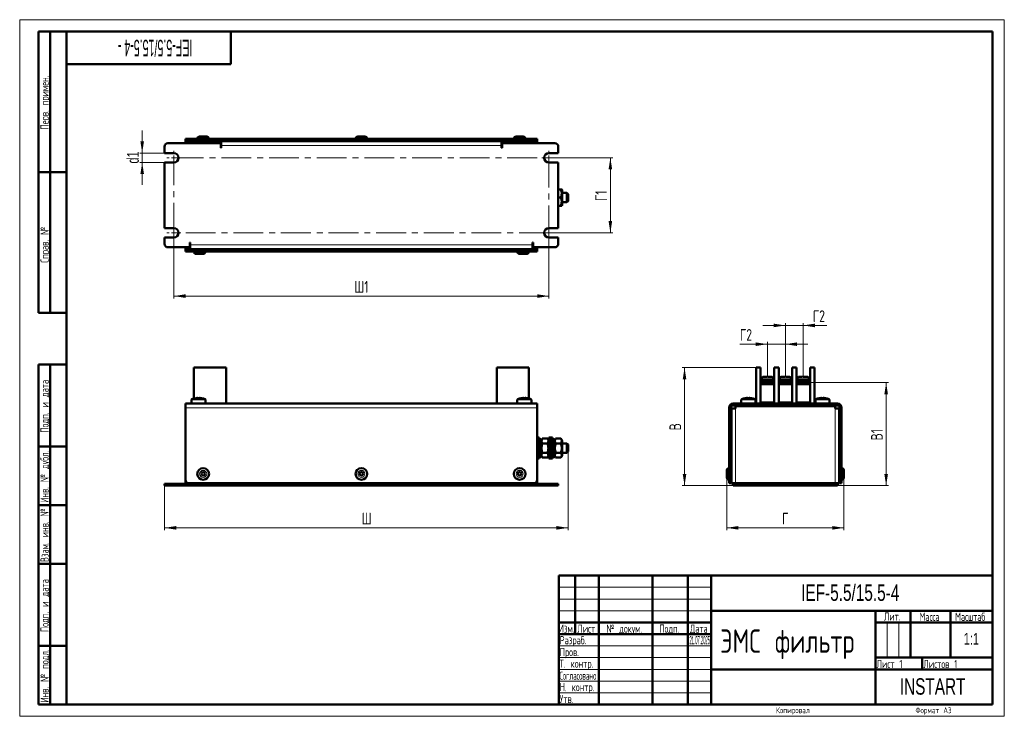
# Model space of a CAD drawing. Header units: millimetres. Extents: x 0 to 420, y 0 to 297.
import ezdxf

# ---------------------------------------------------------------- set-up
doc = ezdxf.new("R2010")
doc.units = ezdxf.units.MM
doc.header["$PDSIZE"] = -1
doc.linetypes.add('CENTERX2', pattern=[20.32, 12.7, -2.54, 2.54, -2.54])
doc.styles.add('SLDTEXTSTYLE0', font='TXT', dxfattribs={"width": 0.7, "bigfont": 'bigfont'})
doc.styles.add('SLDTEXTSTYLE1', font='TXT', dxfattribs={"width": 0.485203})
doc.styles.add('SLDTEXTSTYLE2', font='TXT', dxfattribs={"width": 0.7})
doc.styles.add('SLDTEXTSTYLE3', font='TXT', dxfattribs={"width": 0.579176, "bigfont": 'bigfont'})
doc.styles.add('SLDTEXTSTYLE4', font='TXT', dxfattribs={"width": 0.646923, "bigfont": 'bigfont'})
doc.styles.add('SLDTEXTSTYLE5', font='TXT', dxfattribs={"width": 0.570891, "bigfont": 'bigfont'})
doc.styles.add('SLDTEXTSTYLE6', font='TXT', dxfattribs={"width": 0.585996, "bigfont": 'bigfont'})
doc.styles.add('SLDTEXTSTYLE7', font='TXT', dxfattribs={"width": 0.298483})
doc.styles.add('SLDTEXTSTYLE8', font='TXT', dxfattribs={"width": 0.485474, "bigfont": 'bigfont'})
doc.dimstyles.new('SLDDIMSTYLE0', dxfattribs={"dimtxt": 5, "dimasz": 5, "dimexe": 0, "dimexo": 0.0625, "dimgap": 1.25, "dimtad": 2, "dimdec": 1, "dimrnd": 1e-09, "dimzin": 12, "dimdsep": 46, "dimtxsty": 'SLDTEXTSTYLE2', "dimsah": 1, "dimcen": 0.09, "dimadec": 0, "dimazin": 3, "dimtfac": 1, "dimtdec": 3, "dimtofl": 0, "dimtmove": 0, "dimatfit": 3, "dimfxl": 0, "dimfrac": 2, "dimtolj": 1, "dimtzin": 12, "dimarcsym": 0})
doc.dimstyles.new('SLDDIMSTYLE1', dxfattribs={"dimtxt": 5, "dimasz": 5, "dimexe": 0, "dimexo": 0.0625, "dimgap": 1.25, "dimtad": 2, "dimdec": 1, "dimrnd": 1e-09, "dimzin": 12, "dimdsep": 46, "dimtxsty": 'SLDTEXTSTYLE2', "dimsah": 1, "dimcen": 0.09, "dimadec": 0, "dimazin": 3, "dimtfac": 1, "dimtdec": 3, "dimtmove": 0, "dimatfit": 0, "dimfxl": 0, "dimfrac": 2, "dimtolj": 1, "dimtzin": 12, "dimarcsym": 0})

# ---------------------------------------------------------------- blocks, each defined once
blk = doc.blocks.new('_D')
at = {"color": 7, "linetype": 'Continuous', "lineweight": 0}
for p, q in [((233.96, 112.84), (233.96, 79.35)), ((61.76, 98.34), (61.76, 79.35)), ((61.76, 80.35), (233.96, 80.35))]:
    blk.add_line(p, q, dxfattribs=at)
at = {"color": 7, "linetype": 'Continuous', "lineweight": 18}
for points in [[(61.76, 80.35), (66.76, 79.58), (66.76, 81.12)], [(233.96, 80.35), (228.96, 81.12), (228.96, 79.58)]]:
    blk.add_solid(points, dxfattribs=at)
at = {"color": 7, "linetype": 'Continuous', "lineweight": 18, "insert": (145.9, 86.8), "char_height": 5, "attachment_point": 1, "style": 'SLDTEXTSTYLE0'}
blk.add_mtext('Ш', dxfattribs=at)
blk = doc.blocks.new('_D_1')
at = {"color": 7, "linetype": 'Continuous', "lineweight": 0}
for p, q in [((225.77, 238.16), (252.96, 238.16)), ((251.96, 238.16), (251.96, 206.16)), ((225.77, 206.16), (252.96, 206.16))]:
    blk.add_line(p, q, dxfattribs=at)
at = {"color": 7, "linetype": 'Continuous', "lineweight": 18}
for points in [[(251.96, 238.16), (251.19, 233.16), (252.73, 233.16)], [(251.96, 206.16), (252.73, 211.16), (251.19, 211.16)]]:
    blk.add_solid(points, dxfattribs=at)
at = {"color": 7, "linetype": 'Continuous', "lineweight": 18, "insert": (245.51, 219.67), "char_height": 5, "attachment_point": 1, "rotation": 90, "style": 'SLDTEXTSTYLE0'}
blk.add_mtext('Г1', dxfattribs=at)
blk = doc.blocks.new('_D_2')
at = {"color": 7, "linetype": 'Continuous', "lineweight": 0}
for p, q in [((65.76, 206.15), (65.76, 178.16)), ((225.76, 206.15), (225.76, 178.16)), ((225.76, 179.16), (65.76, 179.16))]:
    blk.add_line(p, q, dxfattribs=at)
at = {"color": 7, "linetype": 'Continuous', "lineweight": 18}
for points in [[(65.76, 179.16), (70.76, 178.39), (70.76, 179.93)], [(225.76, 179.16), (220.76, 179.93), (220.76, 178.39)]]:
    blk.add_solid(points, dxfattribs=at)
at = {"color": 7, "linetype": 'Continuous', "lineweight": 18, "insert": (142.74, 185.6), "char_height": 5, "attachment_point": 1, "style": 'SLDTEXTSTYLE0'}
blk.add_mtext('Ш1', dxfattribs=at)
blk = doc.blocks.new('_D_3')
at = {"color": 7, "linetype": 'Continuous', "lineweight": 0}
for p, q in [((52.25, 240.16), (52.25, 249.77)), ((61.75, 240.16), (51.25, 240.16)), ((52.25, 236.16), (52.25, 240.16)), ((61.75, 236.16), (51.25, 236.16)), ((52.25, 236.16), (52.25, 226.54))]:
    blk.add_line(p, q, dxfattribs=at)
at = {"color": 7, "linetype": 'Continuous', "lineweight": 18}
for points in [[(52.25, 240.16), (53.02, 245.16), (51.48, 245.16)], [(52.25, 236.16), (51.48, 231.16), (53.02, 231.16)]]:
    blk.add_solid(points, dxfattribs=at)
at = {"color": 7, "linetype": 'Continuous', "lineweight": 18, "insert": (45.8, 235.67), "char_height": 5, "attachment_point": 1, "rotation": 90, "style": 'SLDTEXTSTYLE2'}
blk.add_mtext('d1', dxfattribs=at)
blk = doc.blocks.new('SW_CENTERMARKSYMBOL_0')
at = {"color": 0, "linetype": 'Continuous', "lineweight": 18}
for p, q in [((-2, 0), (-3, 0)), ((0, 0), (-1, 0)), ((0, 2), (0, 3)), ((0, 0), (0, 1)), ((0, 0), (0, -1)), ((0, 0), (1, 0)), ((2, 0), (3, 0)), ((0, -2), (0, -3))]:
    blk.add_line(p, q, dxfattribs=at)
blk = doc.blocks.new('SW_CENTERMARKSYMBOL_1')
at = {"color": 0, "linetype": 'Continuous', "lineweight": 18}
for p, q in [((-2, 0), (-3, 0)), ((0, 0), (-1, 0)), ((0, 2), (0, 3)), ((0, 0), (0, 1)), ((0, 0), (0, -1)), ((0, 0), (1, 0)), ((2, 0), (3, 0)), ((0, -2), (0, -3))]:
    blk.add_line(p, q, dxfattribs=at)
blk = doc.blocks.new('SW_CENTERMARKSYMBOL_2')
at = {"color": 0, "linetype": 'Continuous', "lineweight": 18}
for p, q in [((-2, 0), (-3, 0)), ((0, 0), (-1, 0)), ((0, 2), (0, 3)), ((0, 0), (0, 1)), ((0, 0), (0, -1)), ((0, 0), (1, 0)), ((2, 0), (3, 0)), ((0, -2), (0, -3))]:
    blk.add_line(p, q, dxfattribs=at)
blk = doc.blocks.new('SW_CENTERMARKSYMBOL_3')
at = {"color": 0, "linetype": 'Continuous', "lineweight": 18}
for p, q in [((-2, 0), (-3, 0)), ((0, 0), (-1, 0)), ((0, 2), (0, 3)), ((0, 0), (0, 1)), ((0, 0), (0, -1)), ((0, 0), (1, 0)), ((2, 0), (3, 0)), ((0, -2), (0, -3))]:
    blk.add_line(p, q, dxfattribs=at)
blk = doc.blocks.new('_D_4')
at = {"color": 7, "linetype": 'Continuous', "lineweight": 0}
for p, q in [((326.6, 166.65), (316.98, 166.65)), ((326.6, 144.76), (326.6, 167.65)), ((334.22, 166.65), (326.6, 166.65)), ((334.22, 144.76), (334.22, 167.65)), ((334.22, 166.65), (344.35, 166.65))]:
    blk.add_line(p, q, dxfattribs=at)
at = {"color": 7, "linetype": 'Continuous', "lineweight": 18}
for points in [[(326.6, 166.65), (321.6, 167.42), (321.6, 165.88)], [(334.22, 166.65), (339.22, 165.88), (339.22, 167.42)]]:
    blk.add_solid(points, dxfattribs=at)
at = {"color": 7, "linetype": 'Continuous', "lineweight": 18, "insert": (338.31, 173.1), "char_height": 5, "attachment_point": 1, "style": 'SLDTEXTSTYLE0'}
blk.add_mtext('Г2', dxfattribs=at)
blk = doc.blocks.new('_D_5')
at = {"color": 7, "linetype": 'Continuous', "lineweight": 0}
for p, q in [((318.97, 144.76), (318.97, 159.65)), ((326.6, 144.76), (326.6, 159.65)), ((318.97, 158.65), (307.2, 158.65)), ((318.97, 158.65), (326.6, 158.65)), ((326.6, 158.65), (336.21, 158.65))]:
    blk.add_line(p, q, dxfattribs=at)
at = {"color": 7, "linetype": 'Continuous', "lineweight": 18}
for points in [[(318.97, 158.65), (313.97, 159.42), (313.97, 157.88)], [(326.6, 158.65), (331.6, 157.88), (331.6, 159.42)]]:
    blk.add_solid(points, dxfattribs=at)
at = {"color": 7, "linetype": 'Continuous', "lineweight": 18, "insert": (307.2, 165.1), "char_height": 5, "attachment_point": 1, "style": 'SLDTEXTSTYLE0'}
blk.add_mtext('Г2', dxfattribs=at)
blk = doc.blocks.new('_D_6')
at = {"color": 7, "linetype": 'Continuous', "lineweight": 0}
for p, q in [((301.6, 101.84), (301.6, 79.35)), ((351.6, 101.84), (351.6, 79.35)), ((301.6, 80.35), (351.6, 80.35))]:
    blk.add_line(p, q, dxfattribs=at)
at = {"color": 7, "linetype": 'Continuous', "lineweight": 18}
for points in [[(301.6, 80.35), (306.6, 79.58), (306.6, 81.12)], [(351.6, 80.35), (346.6, 81.12), (346.6, 79.58)]]:
    blk.add_solid(points, dxfattribs=at)
at = {"color": 7, "linetype": 'Continuous', "lineweight": 18, "insert": (325.18, 86.8), "char_height": 5, "attachment_point": 1, "style": 'SLDTEXTSTYLE0'}
blk.add_mtext('Г', dxfattribs=at)
blk = doc.blocks.new('_D_7')
at = {"color": 7, "linetype": 'Continuous', "lineweight": 0}
for p, q in [((314.19, 148.65), (282.6, 148.65)), ((283.6, 98.35), (283.6, 148.65)), ((304.39, 98.35), (282.6, 98.35))]:
    blk.add_line(p, q, dxfattribs=at)
at = {"color": 7, "linetype": 'Continuous', "lineweight": 18}
for points in [[(283.6, 148.65), (282.83, 143.65), (284.37, 143.65)], [(283.6, 98.35), (284.37, 103.35), (282.83, 103.35)]]:
    blk.add_solid(points, dxfattribs=at)
at = {"color": 7, "linetype": 'Continuous', "lineweight": 18, "insert": (277.15, 121.9), "char_height": 5, "attachment_point": 1, "rotation": 90, "style": 'SLDTEXTSTYLE0'}
blk.add_mtext('В', dxfattribs=at)
blk = doc.blocks.new('_D_8')
at = {"color": 7, "linetype": 'Continuous', "lineweight": 0}
for p, q in [((337.16, 142.25), (370.6, 142.25)), ((369.6, 98.35), (369.6, 142.25)), ((348.81, 98.35), (370.6, 98.35))]:
    blk.add_line(p, q, dxfattribs=at)
at = {"color": 7, "linetype": 'Continuous', "lineweight": 18}
for points in [[(369.6, 142.25), (368.83, 137.25), (370.37, 137.25)], [(369.6, 98.35), (370.37, 103.35), (368.83, 103.35)]]:
    blk.add_solid(points, dxfattribs=at)
at = {"color": 7, "linetype": 'Continuous', "lineweight": 18, "insert": (363.15, 117.63), "char_height": 5, "attachment_point": 1, "rotation": 90, "style": 'SLDTEXTSTYLE0'}
blk.add_mtext('В1', dxfattribs=at)

msp = doc.modelspace()

# ---------------------------------------------------------------- linework, layer by layer
at = {"color": 7, "linetype": 'Continuous', "lineweight": 18}
for p, q in [((0, 297), (420, 297)), ((0, 297), (0, 0)), ((420, 297), (420, 0)), ((230, 55), (295, 55)), ((230, 50), (295, 50)), ((230, 45), (295, 45)), ((370, 40), (370, 25)), ((375, 40), (375, 25)), ((230, 30), (295, 30)), ((230, 25), (295, 25)), ((230, 20), (295, 20)), ((230, 15), (295, 15)), ((230, 10), (295, 10)), ((0, 0), (420, 0))]:
    msp.add_line(p, q, dxfattribs=at)
at = {"color": 7, "linetype": 'Continuous', "lineweight": 50}
for p, q in [((8, 172), (8, 292)), ((20, 292), (8, 292)), ((8, 172), (8, 292)), ((13, 172), (13, 292)), ((13, 172), (13, 292)), ((20, 292), (20, 5)), ((415, 292), (20, 292)), ((20, 292), (20, 5)), ((90, 278), (90, 292)), ((415, 5), (415, 292)), ((20, 278), (90, 278)), ((63.26, 244.36), (85.76, 244.36)), ((70.76, 246.16), (70.76, 245.36)), ((72.26, 246.16), (70.76, 246.16)), ((70.76, 245.36), (72.26, 245.36)), ((70.76, 244.36), (70.76, 245.36)), ((219.26, 246.16), (72.26, 246.16)), ((72.26, 245.36), (219.26, 245.36)), ((85.76, 245.15), (72.56, 245.15)), ((76.76, 247.16), (79.76, 247.16)), ((77.06, 245.36), (77.06, 245.15)), ((79.46, 245.15), (79.46, 245.36)), ((85.76, 244.36), (85.76, 245.15)), ((85.76, 244.36), (85.76, 242.36)), ((205.56, 245.16), (85.96, 245.16)), ((85.96, 245.16), (85.96, 243.36)), ((144.26, 247.16), (147.26, 247.16)), ((144.56, 245.36), (144.56, 245.16)), ((146.96, 245.16), (146.96, 245.36)), ((205.56, 243.36), (205.56, 245.16)), ((205.76, 244.36), (205.76, 245.15)), ((218.96, 245.15), (205.76, 245.15)), ((205.76, 242.36), (205.76, 244.36)), ((205.76, 244.36), (228.26, 244.36)), ((211.76, 247.16), (214.76, 247.16)), ((212.06, 245.36), (212.06, 245.15)), ((214.46, 245.15), (214.46, 245.36)), ((220.76, 246.16), (219.26, 246.16)), ((219.26, 245.36), (220.76, 245.36)), ((220.76, 246.16), (220.76, 245.36)), ((220.76, 245.36), (220.76, 244.36)), ((61.76, 240.16), (61.76, 242.86)), ((65.76, 240.16), (61.76, 240.16)), ((85.76, 242.36), (85.96, 242.36)), ((85.96, 242.36), (85.96, 243.36)), ((205.56, 243.36), (205.56, 242.36)), ((205.56, 242.36), (205.76, 242.36)), ((229.76, 240.16), (225.76, 240.16)), ((229.76, 242.86), (229.76, 240.16)), ((61.76, 208.16), (61.76, 236.16)), ((61.76, 236.16), (65.76, 236.16)), ((225.76, 236.16), (229.76, 236.16)), ((229.76, 236.16), (229.76, 208.16)), ((8, 232), (20, 232)), ((230.9, 224.65), (229.76, 224.65)), ((231.36, 224.4), (231.21, 224.65)), ((231.36, 217.9), (231.36, 224.4)), ((233.46, 223.15), (231.36, 223.15)), ((233.96, 222.65), (233.46, 223.15)), ((233.46, 219.15), (233.46, 223.15)), ((233.96, 222.65), (233.96, 219.65)), ((230.9, 221.15), (229.76, 221.15)), ((231.36, 219.15), (233.46, 219.15)), ((233.46, 219.15), (233.96, 219.65)), ((230.9, 217.65), (229.76, 217.65)), ((231.21, 217.65), (231.36, 217.9)), ((65.76, 208.16), (61.76, 208.16)), ((229.76, 208.16), (225.76, 208.16)), ((61.76, 201.46), (61.76, 204.16)), ((61.76, 204.16), (65.76, 204.16)), ((72.76, 201.96), (72.56, 201.96)), ((72.56, 201.96), (72.56, 199.96)), ((72.76, 200.96), (72.76, 201.96)), ((218.96, 201.96), (218.76, 201.96)), ((218.76, 201.96), (218.76, 200.96)), ((218.96, 199.96), (218.96, 201.96)), ((225.76, 204.16), (229.76, 204.16)), ((229.76, 204.16), (229.76, 201.46)), ((72.56, 199.96), (63.26, 199.96)), ((70.76, 198.96), (70.76, 199.96)), ((70.76, 198.96), (70.76, 198.16)), ((72.26, 198.96), (70.76, 198.96)), ((70.76, 198.16), (72.26, 198.16)), ((77.42, 198.96), (72.26, 198.96)), ((72.26, 198.16), (77.42, 198.16)), ((72.56, 199.16), (72.56, 199.96)), ((72.76, 199.96), (72.56, 199.96)), ((72.56, 199.16), (72.76, 199.16)), ((72.76, 200.96), (72.76, 199.16)), ((72.76, 199.16), (218.76, 199.16)), ((75.56, 199.16), (75.56, 198.96)), ((82.04, 198.96), (77.42, 198.96)), ((77.42, 198.16), (82.04, 198.16)), ((77.96, 198.96), (77.96, 199.16)), ((89.47, 198.96), (82.04, 198.96)), ((89.47, 198.16), (82.04, 198.16)), ((94.09, 198.96), (89.47, 198.96)), ((94.09, 198.16), (89.47, 198.16)), ((197.42, 198.96), (94.09, 198.96)), ((197.42, 198.16), (94.09, 198.16)), ((202.04, 198.96), (197.42, 198.96)), ((202.04, 198.16), (197.42, 198.16)), ((209.47, 198.96), (202.04, 198.96)), ((209.47, 198.16), (202.04, 198.16)), ((214.09, 198.96), (209.47, 198.96)), ((209.47, 198.16), (214.09, 198.16)), ((213.56, 199.16), (213.56, 198.96)), ((219.26, 198.96), (214.09, 198.96)), ((214.09, 198.16), (219.26, 198.16)), ((215.96, 198.96), (215.96, 199.16)), ((218.76, 199.16), (218.76, 200.96)), ((218.96, 199.96), (218.76, 199.96)), ((218.76, 199.16), (218.96, 199.16)), ((228.26, 199.96), (218.96, 199.96)), ((218.96, 199.96), (218.96, 199.16)), ((220.76, 198.96), (219.26, 198.96)), ((219.26, 198.16), (220.76, 198.16)), ((220.76, 199.96), (220.76, 198.96)), ((220.76, 198.16), (220.76, 198.96)), ((76.99, 197.16), (75.26, 197.16)), ((78.26, 197.16), (76.99, 197.16)), ((214.76, 197.16), (213.26, 197.16)), ((216.26, 197.16), (214.76, 197.16)), ((8, 172), (20, 172)), ((8, 5), (8, 150)), ((8, 150), (20, 150)), ((13, 5), (13, 150)), ((74.31, 148.65), (74.31, 135.5)), ((88.01, 148.65), (74.31, 148.65)), ((88.01, 133.35), (88.01, 148.65)), ((203.51, 133.35), (203.51, 148.65)), ((203.51, 148.65), (217.21, 148.65)), ((217.21, 148.65), (217.21, 135.5)), ((314.2, 148.65), (314.2, 133.35)), ((316.05, 148.65), (314.2, 148.65)), ((316.05, 148.65), (316.05, 133.35)), ((323.75, 148.65), (321.9, 148.65)), ((321.9, 148.65), (321.9, 133.35)), ((323.75, 148.65), (323.75, 133.35)), ((329.45, 148.65), (329.45, 133.35)), ((331.3, 148.65), (329.45, 148.65)), ((331.3, 148.65), (331.3, 133.35)), ((339, 148.65), (337.15, 148.65)), ((337.15, 148.65), (337.15, 133.35)), ((339, 148.65), (339, 133.35)), ((321.87, 143.25), (316.07, 143.25)), ((316.07, 142.25), (316.07, 143.25)), ((316.47, 143.85), (316.47, 143.25)), ((321.47, 143.25), (321.47, 143.85)), ((321.87, 143.25), (321.87, 142.25)), ((323.75, 143.25), (329.45, 143.25)), ((324.1, 143.85), (324.1, 143.25)), ((329.1, 143.25), (329.1, 143.85)), ((331.32, 142.25), (331.32, 143.25)), ((337.12, 143.25), (331.32, 143.25)), ((331.72, 143.85), (331.72, 143.25)), ((336.72, 143.25), (336.72, 143.85)), ((337.12, 143.25), (337.12, 142.25)), ((316.05, 142.25), (321.9, 142.25)), ((321.9, 141.55), (316.05, 141.55)), ((329.45, 142.25), (323.75, 142.25)), ((329.45, 141.55), (323.75, 141.55)), ((331.3, 142.25), (337.15, 142.25)), ((337.15, 141.55), (331.3, 141.55)), ((73.26, 134.95), (73.26, 133.35)), ((74.92, 135.62), (74.92, 135.63)), ((75.69, 135.72), (75.89, 135.72)), ((75.89, 135.72), (75.89, 135.62)), ((76.63, 135.62), (76.63, 135.72)), ((76.63, 135.72), (76.82, 135.72)), ((77.6, 135.63), (77.59, 135.62)), ((79.26, 133.35), (79.26, 134.95)), ((212.26, 134.95), (212.26, 133.35)), ((213.92, 135.62), (213.92, 135.63)), ((214.69, 135.72), (214.89, 135.72)), ((214.89, 135.72), (214.89, 135.62)), ((215.63, 135.62), (215.63, 135.72)), ((215.63, 135.72), (215.82, 135.72)), ((216.6, 135.63), (216.59, 135.62)), ((218.26, 133.35), (218.26, 134.95)), ((307.8, 134.95), (307.8, 133.35)), ((309.46, 135.62), (309.46, 135.63)), ((310.23, 135.72), (310.43, 135.72)), ((310.43, 135.72), (310.43, 135.62)), ((311.17, 135.62), (311.17, 135.72)), ((311.17, 135.72), (311.36, 135.72)), ((312.14, 135.63), (312.13, 135.62)), ((313.8, 133.35), (313.8, 134.95)), ((339.4, 134.95), (339.4, 133.35)), ((341.06, 135.62), (341.06, 135.63)), ((341.83, 135.72), (342.03, 135.72)), ((342.03, 135.72), (342.03, 135.62)), ((342.77, 135.62), (342.77, 135.72)), ((342.77, 135.72), (342.96, 135.72)), ((343.74, 135.63), (343.73, 135.62)), ((345.4, 133.35), (345.4, 134.95)), ((70.76, 133.35), (70.76, 131.55)), ((70.76, 133.35), (220.76, 133.35)), ((70.76, 100.85), (70.76, 131.55)), ((220.76, 131.55), (220.76, 133.35)), ((220.76, 131.55), (220.76, 100.85)), ((302.6, 131.55), (302.6, 100.85)), ((303.4, 100.85), (303.4, 131.55)), ((303.6, 131.25), (303.6, 101.15)), ((305.4, 131.25), (303.6, 131.25)), ((348.8, 133.35), (304.4, 133.35)), ((304.4, 132.55), (348.8, 132.55)), ((305.4, 131.25), (305.4, 132.25)), ((305.4, 132.25), (347.79, 132.25)), ((309.3, 132.55), (309.3, 132.25)), ((312.3, 132.25), (312.3, 132.55)), ((316.05, 133.85), (321.9, 133.85)), ((317.6, 133.85), (317.6, 133.35)), ((317.6, 132.55), (317.6, 132.25)), ((320.6, 133.35), (320.6, 133.85)), ((320.6, 132.25), (320.6, 132.55)), ((323.75, 133.85), (329.45, 133.85)), ((325.1, 133.85), (325.1, 133.35)), ((325.1, 132.55), (325.1, 132.25)), ((328.1, 133.35), (328.1, 133.85)), ((328.1, 132.25), (328.1, 132.55)), ((331.3, 133.85), (337.15, 133.85)), ((332.6, 133.85), (332.6, 133.35)), ((332.6, 132.55), (332.6, 132.25)), ((335.6, 133.35), (335.6, 133.85)), ((335.6, 132.25), (335.6, 132.55)), ((340.9, 132.55), (340.9, 132.25)), ((343.9, 132.25), (343.9, 132.55)), ((347.79, 132.25), (347.79, 131.25)), ((349.59, 131.25), (347.79, 131.25)), ((349.59, 99.35), (349.59, 131.25)), ((349.8, 131.55), (349.8, 100.85)), ((350.6, 100.85), (350.6, 131.55)), ((221.56, 118.85), (220.76, 118.85)), ((221.56, 118.85), (221.56, 109.85)), ((222.46, 118.15), (221.56, 118.15)), ((222.91, 118.39), (222.46, 117.6)), ((222.46, 118.15), (222.46, 110.55)), ((225.2, 118.39), (222.91, 118.39)), ((225.66, 117.6), (225.2, 118.39)), ((226.46, 118.85), (225.66, 118.85)), ((225.66, 118.85), (225.66, 109.85)), ((227.26, 118.85), (226.46, 118.85)), ((226.46, 118.85), (226.46, 109.85)), ((227.26, 118.85), (227.26, 109.85)), ((228.16, 118.15), (227.26, 118.15)), ((228.61, 118.39), (228.16, 117.6)), ((228.16, 118.15), (228.16, 110.55)), ((230.9, 118.39), (228.61, 118.39)), ((231.36, 117.6), (230.9, 118.39)), ((231.36, 111.1), (231.36, 117.6)), ((20, 115), (8, 115)), ((225.2, 116.37), (222.91, 116.37)), ((230.9, 116.37), (228.61, 116.37)), ((233.46, 116.35), (231.36, 116.35)), ((233.96, 115.85), (233.46, 116.35)), ((233.46, 112.35), (233.46, 116.35)), ((233.96, 115.85), (233.96, 112.85)), ((220.76, 109.85), (221.56, 109.85)), ((221.56, 110.55), (222.46, 110.55)), ((222.46, 111.1), (222.91, 110.31)), ((225.2, 112.33), (222.91, 112.33)), ((225.2, 110.31), (222.91, 110.31)), ((225.2, 110.31), (225.66, 111.1)), ((225.66, 109.85), (226.46, 109.85)), ((226.46, 109.85), (227.26, 109.85)), ((227.26, 110.55), (228.16, 110.55)), ((228.16, 111.1), (228.61, 110.31)), ((230.9, 112.33), (228.61, 112.33)), ((230.9, 110.31), (228.61, 110.31)), ((230.9, 110.31), (231.36, 111.1)), ((231.36, 112.35), (233.46, 112.35)), ((233.46, 112.35), (233.96, 112.85)), ((349.59, 108.35), (349.6, 108.35)), ((349.6, 104.55), (349.6, 108.35)), ((70.76, 100.85), (70.76, 99.35)), ((220.76, 99.35), (220.76, 100.85)), ((301.6, 101.85), (301.6, 104.85)), ((302.6, 100.85), (302.6, 99.35)), ((303.6, 104.55), (303.4, 104.55)), ((303.4, 102.15), (303.6, 102.15)), ((303.4, 99.35), (303.4, 100.85)), ((303.6, 101.15), (303.6, 99.35)), ((349.8, 104.55), (349.59, 104.55)), ((349.59, 102.15), (349.8, 102.15)), ((349.6, 100.15), (349.6, 102.15)), ((349.8, 100.85), (349.8, 99.35)), ((350.6, 99.35), (350.6, 100.85)), ((351.6, 104.85), (351.6, 101.85)), ((61.76, 99.15), (61.76, 98.35)), ((63.26, 99.15), (61.76, 99.15)), ((61.76, 98.35), (63.26, 98.35)), ((85.76, 99.15), (63.26, 99.15)), ((63.26, 98.35), (85.76, 98.35)), ((70.76, 99.35), (72.26, 99.35)), ((219.26, 99.35), (72.26, 99.35)), ((72.76, 99.15), (72.76, 99.35)), ((85.76, 99.15), (85.76, 98.35)), ((85.96, 99.15), (85.76, 99.15)), ((85.76, 98.35), (85.96, 98.35)), ((85.96, 99.35), (85.96, 98.35)), ((85.96, 98.35), (205.56, 98.35)), ((205.56, 98.35), (205.56, 99.35)), ((205.76, 99.15), (205.56, 99.15)), ((205.56, 98.35), (205.76, 98.35)), ((205.76, 99.15), (205.76, 98.35)), ((228.26, 99.15), (205.76, 99.15)), ((205.76, 98.35), (228.26, 98.35)), ((218.76, 99.35), (218.76, 99.15)), ((219.26, 99.35), (220.76, 99.35)), ((229.76, 99.15), (228.26, 99.15)), ((228.26, 98.35), (229.76, 98.35)), ((229.76, 99.15), (229.76, 98.35)), ((302.6, 99.35), (303.4, 99.35)), ((303.6, 99.35), (305.4, 99.35)), ((304.4, 99.15), (304.4, 98.35)), ((305.9, 99.15), (304.4, 99.15)), ((304.4, 98.35), (305.9, 98.35)), ((347.79, 99.35), (305.4, 99.35)), ((308.6, 99.15), (305.9, 99.15)), ((305.9, 98.35), (308.6, 98.35)), ((308.6, 99.15), (308.6, 98.35)), ((308.6, 99.15), (312.6, 99.15)), ((308.6, 98.35), (312.6, 98.35)), ((312.6, 99.15), (312.6, 98.35)), ((340.6, 99.15), (312.6, 99.15)), ((312.6, 98.35), (340.6, 98.35)), ((340.6, 99.15), (340.6, 98.35)), ((340.6, 99.15), (344.6, 99.15)), ((340.6, 98.35), (344.6, 98.35)), ((344.6, 99.15), (344.6, 98.35)), ((347.3, 99.15), (344.6, 99.15)), ((344.6, 98.35), (347.3, 98.35)), ((348.8, 99.15), (347.3, 99.15)), ((347.3, 98.35), (348.8, 98.35)), ((347.79, 99.35), (349.59, 99.35)), ((348.8, 99.15), (348.8, 98.35)), ((349.6, 100.15), (349.59, 100.04)), ((349.8, 99.35), (350.6, 99.35)), ((20, 90), (8, 90)), ((20, 65), (8, 65)), ((230, 60), (415, 60)), ((230, 60), (230, 5)), ((237, 35), (237, 60)), ((247, 60), (247, 5)), ((270, 60), (270, 5)), ((285, 60), (285, 5)), ((295, 60), (295, 5)), ((295, 45), (415, 45)), ((365, 45), (365, 5)), ((380, 45), (380, 25)), ((397, 45), (397, 25)), ((230, 40), (295, 40)), ((365, 40), (415, 40)), ((230, 35), (295, 35)), ((8, 30), (20, 30)), ((365, 25), (415, 25)), ((385, 25), (385, 20)), ((295, 20), (415, 20)), ((8, 5), (20, 5)), ((20, 5), (415, 5))]:
    msp.add_line(p, q, dxfattribs=at)
at = {"color": 8, "linetype": 'Continuous', "lineweight": 18}
for p, q in [((72.26, 245.36), (72.26, 246.16)), ((85.76, 244.36), (85.96, 244.36)), ((205.56, 244.36), (205.76, 244.36)), ((219.26, 246.16), (219.26, 245.36)), ((85.96, 243.36), (205.56, 243.36)), ((72.26, 198.16), (72.26, 198.96)), ((218.76, 200.96), (72.76, 200.96)), ((77.42, 198.16), (77.42, 198.96)), ((82.04, 198.16), (82.04, 198.96)), ((89.47, 198.96), (89.47, 198.16)), ((94.09, 198.96), (94.09, 198.16)), ((197.42, 198.96), (197.42, 198.16)), ((202.04, 198.96), (202.04, 198.16)), ((209.47, 198.96), (209.47, 198.16)), ((214.09, 198.16), (214.09, 198.96)), ((219.26, 198.16), (219.26, 198.96)), ((318.97, 143.85), (316.47, 143.85)), ((321.47, 143.85), (318.97, 143.85)), ((326.6, 143.85), (324.1, 143.85)), ((329.1, 143.85), (326.6, 143.85)), ((334.22, 143.85), (331.72, 143.85)), ((336.72, 143.85), (334.22, 143.85)), ((73.26, 134.95), (79.26, 134.95)), ((73.43, 135.2), (79.09, 135.2)), ((212.26, 134.95), (215.26, 134.95)), ((212.43, 135.2), (215.26, 135.2)), ((215.26, 135.2), (218.09, 135.2)), ((215.26, 134.95), (218.26, 134.95)), ((307.8, 134.95), (313.8, 134.95)), ((307.97, 135.2), (313.63, 135.2)), ((339.4, 134.95), (345.4, 134.95)), ((339.57, 135.2), (345.23, 135.2)), ((70.76, 131.55), (220.76, 131.55)), ((305.4, 99.35), (305.4, 131.25)), ((347.79, 131.25), (347.79, 99.35)), ((303.4, 100.85), (302.6, 100.85)), ((350.6, 100.85), (349.8, 100.85)), ((63.26, 99.15), (63.26, 98.35)), ((228.26, 99.15), (228.26, 98.35)), ((305.9, 99.15), (305.9, 98.35)), ((347.3, 99.15), (347.3, 98.35))]:
    msp.add_line(p, q, dxfattribs=at)
at = {"color": 7, "linetype": 'CENTERX2', "lineweight": 18}
for p, q in [((65.76, 238.16), (225.76, 238.16)), ((65.76, 206.16), (65.76, 238.16)), ((225.76, 238.16), (225.76, 206.16)), ((225.76, 206.16), (65.76, 206.16))]:
    msp.add_line(p, q, dxfattribs=at)
at = {"color": 7, "linetype": 'Continuous', "lineweight": 25}
msp.add_line((20, 232), (8, 232), dxfattribs=at)
at = {"color": 7, "linetype": 'Continuous', "lineweight": 50}
for centre, radius in [((78.26, 103.35), 2.5), ((145.76, 103.35), 2.5), ((213.26, 103.35), 2.5), ((78.26, 103.35), 0.75), ((145.76, 103.35), 0.75), ((213.26, 103.35), 0.75)]:
    msp.add_circle(centre, radius, dxfattribs=at)
at = {"color": 8, "linetype": 'Continuous', "lineweight": 18}
for centre in [(78.26, 103.35), (145.76, 103.35), (213.26, 103.35)]:
    msp.add_circle(centre, 1.5, dxfattribs=at)
at = {"color": 7, "linetype": 'Continuous', "lineweight": 50}
for centre, radius, start, end in [((63.26, 242.86), 1.5, 90, 180), ((72.56, 243.35), 1.8, 90, 146.1188), ((76.76, 246.16), 1, 90, 180), ((79.76, 246.16), 1, 0, 90), ((144.26, 246.16), 1, 90, 180), ((147.26, 246.16), 1, 0, 90), ((211.76, 246.16), 1, 90, 180), ((214.76, 246.16), 1, 0, 90), ((218.96, 243.35), 1.8, 33.8812, 90), ((228.26, 242.86), 1.5, 0, 90), ((65.76, 238.16), 2, 270, 90), ((225.76, 238.16), 2, 90, 270), ((65.76, 206.16), 2, 270, 90), ((225.76, 206.16), 2, 90, 270), ((63.26, 201.46), 1.5, 180, 270), ((72.56, 200.96), 1.8, 213.749, 270), ((75.26, 198.16), 1, 180, 270), ((78.26, 198.16), 1, 270, 0), ((213.26, 198.16), 1, 180, 270), ((216.26, 198.16), 1, 270, 0), ((218.96, 200.96), 1.8, 270, 326.251), ((228.26, 201.46), 1.5, 270, 0), ((317.37, 143.85), 0.9, 90, 180), ((320.57, 143.85), 0.9, 0, 90), ((325, 143.85), 0.9, 90, 180), ((328.2, 143.85), 0.9, 0, 90), ((332.62, 143.85), 0.9, 90, 180), ((335.82, 143.85), 0.9, 0, 90), ((73.53, 134.95), 0.27, 111.9734, 180), ((76.26, 128.19), 7.57, 100.2039, 111.9734), ((76.26, 128.19), 7.56, 94.2958, 100.1838), ((76.26, 127.52), 8.11, 87.3862, 92.6138), ((76.26, 128.19), 7.56, 79.8162, 85.7042), ((76.26, 128.19), 7.57, 68.0266, 79.7961), ((78.99, 134.95), 0.27, 0, 68.0266), ((212.53, 134.95), 0.27, 111.9734, 180), ((215.26, 128.19), 7.57, 100.2039, 111.9734), ((215.26, 128.19), 7.56, 94.2958, 100.1838), ((215.26, 127.52), 8.11, 87.3862, 92.6138), ((215.26, 128.19), 7.56, 79.8162, 85.7042), ((215.26, 128.19), 7.57, 68.0266, 79.7961), ((217.99, 134.95), 0.27, 0, 68.0266), ((308.07, 134.95), 0.27, 111.9734, 180), ((310.8, 128.19), 7.57, 100.2039, 111.9734), ((310.8, 128.19), 7.56, 94.2958, 100.1838), ((310.8, 127.52), 8.11, 87.3862, 92.6138), ((310.8, 128.19), 7.56, 79.8162, 85.7042), ((310.8, 128.19), 7.57, 68.0266, 79.7961), ((313.53, 134.95), 0.27, 0, 68.0266), ((339.67, 134.95), 0.27, 111.9734, 180), ((342.4, 128.19), 7.57, 100.2039, 111.9734), ((342.4, 128.19), 7.56, 94.2958, 100.1838), ((342.4, 127.52), 8.11, 87.3862, 92.6138), ((342.4, 128.19), 7.56, 79.8162, 85.7042), ((342.4, 128.19), 7.57, 68.0266, 79.7961), ((345.13, 134.95), 0.27, 0, 68.0266), ((304.4, 131.55), 1.8, 90, 180), ((304.4, 131.55), 1, 90, 180), ((348.8, 131.55), 1.8, 0, 90), ((348.8, 131.55), 1, 0, 90), ((302.6, 104.85), 1, 90, 180), ((350.6, 104.85), 1, 0, 90), ((72.26, 100.85), 1.5, 180, 270), ((219.26, 100.85), 1.5, 270, 0), ((302.6, 101.85), 1, 180, 270), ((350.6, 101.85), 1, 270, 0), ((305.4, 100.15), 1.8, 206.3878, 236.251), ((305.4, 100.15), 1, 233.1301, 270), ((347.8, 100.15), 1, 270, 306.8699), ((347.8, 100.15), 1.8, 303.749, 333.6122)]:
    msp.add_arc(centre, radius, start, end, dxfattribs=at)
for points, knots in [([(230.9, 224.65), (230.99, 224.35), (231.17, 223.74), (231.27, 222.55), (231.04, 221.69), (230.9, 221.15)], [0, 0, 0, 0, 0.264853, 0.535448, 1, 1, 1, 1]), ([(231.21, 224.65), (231.21, 224.65), (231.27, 224.65), (231.08, 224.65), (230.9, 224.65)], [0, 0, 0, 0, 0.01334, 1, 1, 1, 1]), ([(230.9, 221.15), (230.99, 220.85), (231.17, 220.24), (231.27, 219.05), (231.04, 218.19), (230.9, 217.65)], [0, 0, 0, 0, 0.264853, 0.535448, 1, 1, 1, 1]), ([(230.9, 217.65), (230.99, 217.65), (231.16, 217.65), (231.19, 217.65), (231.21, 217.65)], [0, 0, 0, 0, 0.501877, 1, 1, 1, 1]), ([(318.72, 144.75), (318.61, 144.75), (318.38, 144.75), (318.09, 144.75), (317.83, 144.75), (317.63, 144.75), (317.43, 144.75), (317.39, 144.75), (317.37, 144.75)], [0, 0, 0, 0, 0.153394, 0.298532, 0.443431, 0.588568, 0.733467, 1, 1, 1, 1]), ([(320.57, 144.75), (320.55, 144.75), (320.52, 144.75), (320.32, 144.75), (320.11, 144.75), (319.86, 144.75), (319.48, 144.75), (319.17, 144.75), (318.97, 144.75)], [0, 0, 0, 0, 0.239443, 0.369828, 0.5, 0.630386, 0.760557, 1, 1, 1, 1]), ([(326.35, 144.75), (326.23, 144.75), (326.01, 144.75), (325.71, 144.75), (325.46, 144.75), (325.25, 144.75), (325.05, 144.75), (325.02, 144.75), (325, 144.75)], [0, 0, 0, 0, 0.1533944, 0.2985316, 0.4434307, 0.5885678, 0.7334667, 1, 1, 1, 1]), ([(328.2, 144.75), (328.18, 144.75), (328.14, 144.75), (327.94, 144.75), (327.74, 144.75), (327.48, 144.75), (327.11, 144.75), (326.8, 144.75), (326.6, 144.75)], [0, 0, 0, 0, 0.239443, 0.369828, 0.5, 0.630386, 0.760557, 1, 1, 1, 1]), ([(333.97, 144.75), (333.86, 144.75), (333.63, 144.75), (333.34, 144.75), (333.08, 144.75), (332.88, 144.75), (332.68, 144.75), (332.64, 144.75), (332.62, 144.75)], [0, 0, 0, 0, 0.153394, 0.298532, 0.443431, 0.588568, 0.733467, 1, 1, 1, 1]), ([(335.82, 144.75), (335.8, 144.75), (335.77, 144.75), (335.57, 144.75), (335.36, 144.75), (335.11, 144.75), (334.73, 144.75), (334.42, 144.75), (334.22, 144.75)], [0, 0, 0, 0, 0.239443, 0.369828, 0.5, 0.630386, 0.760557, 1, 1, 1, 1]), ([(222.91, 116.37), (222.82, 116.55), (222.64, 116.9), (222.54, 117.59), (222.77, 118.08), (222.91, 118.39)], [0, 0, 0, 0, 0.264853, 0.535448, 1, 1, 1, 1]), ([(225.2, 118.39), (225.29, 118.22), (225.47, 117.86), (225.57, 117.18), (225.34, 116.68), (225.2, 116.37)], [0, 0, 0, 0, 0.264853, 0.535448, 1, 1, 1, 1]), ([(228.61, 116.37), (228.52, 116.55), (228.34, 116.9), (228.27, 117.43), (228.37, 117.93), (228.53, 118.24), (228.61, 118.39)], [0, 0, 0, 0, 0.264593, 0.534922, 0.76533, 1, 1, 1, 1]), ([(230.9, 118.39), (230.99, 118.22), (231.17, 117.86), (231.24, 117.34), (231.14, 116.84), (230.98, 116.53), (230.9, 116.37)], [0, 0, 0, 0, 0.264593, 0.534922, 0.76533, 1, 1, 1, 1]), ([(222.91, 112.33), (222.83, 112.66), (222.65, 113.34), (222.57, 114.36), (222.66, 115.39), (222.83, 116.04), (222.91, 116.37)], [0, 0, 0, 0, 0.251163, 0.507095, 0.750936, 1, 1, 1, 1]), ([(225.2, 116.37), (225.29, 116.04), (225.46, 115.37), (225.54, 114.34), (225.45, 113.31), (225.28, 112.66), (225.2, 112.33)], [0, 0, 0, 0, 0.251163, 0.507095, 0.750936, 1, 1, 1, 1]), ([(228.61, 112.33), (228.53, 112.66), (228.35, 113.34), (228.27, 114.36), (228.36, 115.39), (228.53, 116.04), (228.61, 116.37)], [0, 0, 0, 0, 0.251163, 0.507095, 0.750936, 1, 1, 1, 1]), ([(230.9, 116.37), (230.99, 116.04), (231.16, 115.37), (231.24, 114.34), (231.15, 113.31), (230.98, 112.66), (230.9, 112.33)], [0, 0, 0, 0, 0.251163, 0.507095, 0.750936, 1, 1, 1, 1]), ([(222.91, 110.31), (222.82, 110.49), (222.64, 110.84), (222.57, 111.37), (222.67, 111.87), (222.83, 112.18), (222.91, 112.33)], [0, 0, 0, 0, 0.264593, 0.534922, 0.76533, 1, 1, 1, 1]), ([(225.2, 112.33), (225.29, 112.16), (225.47, 111.8), (225.54, 111.28), (225.44, 110.77), (225.28, 110.47), (225.2, 110.31)], [0, 0, 0, 0, 0.264593, 0.534922, 0.76533, 1, 1, 1, 1]), ([(228.61, 110.31), (228.52, 110.49), (228.34, 110.84), (228.24, 111.53), (228.47, 112.02), (228.61, 112.33)], [0, 0, 0, 0, 0.264853, 0.535448, 1, 1, 1, 1]), ([(230.9, 112.33), (230.99, 112.16), (231.17, 111.8), (231.27, 111.11), (231.04, 110.62), (230.9, 110.31)], [0, 0, 0, 0, 0.264853, 0.535448, 1, 1, 1, 1])]:
    msp.add_open_spline(points, degree=3, knots=knots, dxfattribs=at)
at = {"color": 7, "linetype": 'Continuous', "lineweight": 18}
for p in [(318.97, 144.75), (326.6, 144.75), (334.22, 144.75)]:
    msp.add_point(p, dxfattribs=at)

# ---------------------------------------------------------------- block references
at = {"color": 7, "linetype": 'Continuous', "lineweight": 0}
for name, p in [('SW_CENTERMARKSYMBOL_0', (65.76, 238.16)), ('SW_CENTERMARKSYMBOL_3', (225.76, 238.16)), ('SW_CENTERMARKSYMBOL_1', (65.76, 206.16)), ('SW_CENTERMARKSYMBOL_2', (225.76, 206.16))]:
    msp.add_blockref(name, p, dxfattribs=at)

# ---------------------------------------------------------------- texts
at = {"color": 7, "linetype": 'Continuous', "lineweight": 0, "attachment_point": 2}
for s, insert, char_height, rotation, style in [('IEF-5.5/15.5-4 -', (57.74, 281.45), 7, 180, 'SLDTEXTSTYLE1'), ('Перв. примен.', (8.86, 261.68), 3.5, 90, 'SLDTEXTSTYLE0'), ('Справ. №', (8.86, 201.01), 3.5, 90, 'SLDTEXTSTYLE0'), ('Подп. и дата', (8.86, 132.18), 3.5, 90, 'SLDTEXTSTYLE0'), ('Инв. № дубл.', (8.86, 102.14), 3.5, 90, 'SLDTEXTSTYLE0'), ('Взам. инв. №', (8.86, 77.2), 3.5, 90, 'SLDTEXTSTYLE0'), ('Подп. и дата', (8.86, 47.18), 3.5, 90, 'SLDTEXTSTYLE0'), ('Инв. № подл.', (8.86, 17.18), 3.5, 90, 'SLDTEXTSTYLE0')]:
    msp.add_mtext(s, dxfattribs=dict(at, insert=insert, char_height=char_height, rotation=rotation, style=style))
at = {"color": 7, "linetype": 'Continuous', "lineweight": 0}
for s, insert, char_height, attachment_point, style in [('IEF-5.5/15.5-4', (354.29, 56.22), 7, 2, 'SLDTEXTSTYLE2'), ('Лит.', (372.2, 44.31), 3.5, 2, 'SLDTEXTSTYLE4'), ('Масса', (388.11, 44.18), 3.5, 2, 'SLDTEXTSTYLE4'), ('Масштаб', (405.46, 44.18), 3.5, 2, 'SLDTEXTSTYLE4'), ('Изм.', (233.29, 39.13), 3.5, 2, 'SLDTEXTSTYLE6'), ('Лист', (241.68, 39.13), 3.5, 2, 'SLDTEXTSTYLE3'), ('№ докум.', (257.89, 39.13), 3.5, 2, 'SLDTEXTSTYLE4'), ('Подп.', (277.12, 39.13), 3.5, 2, 'SLDTEXTSTYLE4'), ('Дата', (289.69, 39.13), 3.5, 2, 'SLDTEXTSTYLE5'), ('ЭМС фильтр', (298.82, 37.08), 10, 1, 'SLDTEXTSTYLE0'), ('Разраб.', (230.33, 34.2), 3.5, 1, 'SLDTEXTSTYLE0'), ('21.07.2025', (285.71, 34.2), 3.5, 1, 'SLDTEXTSTYLE7'), ('1:1', (405.95, 35.55), 5, 2, 'SLDTEXTSTYLE2'), ('Пров.', (230.33, 29.14), 3.5, 1, 'SLDTEXTSTYLE0'), ('Т. контр.', (230.33, 24.2), 3.5, 1, 'SLDTEXTSTYLE0'), ('Лист 1', (365.47, 24.06), 3.5, 1, 'SLDTEXTSTYLE0'), ('Листов 1', (385.47, 24.06), 3.5, 1, 'SLDTEXTSTYLE0'), ('Согласовано', (230.3, 19.07), 3.5, 1, 'SLDTEXTSTYLE8'), ('Н. контр.', (230.33, 14.2), 3.5, 1, 'SLDTEXTSTYLE0'), ('INSTART', (389.43, 16.22), 7, 2, 'SLDTEXTSTYLE2'), ('Утв.', (230.33, 9.14), 3.5, 1, 'SLDTEXTSTYLE0'), ('Копировал', (329.8, 3.82), 2.5, 2, 'SLDTEXTSTYLE0'), ('Формат А3', (389.81, 3.82), 2.5, 2, 'SLDTEXTSTYLE0')]:
    msp.add_mtext(s, dxfattribs=dict(at, insert=insert, char_height=char_height, attachment_point=attachment_point, style=style))

# ---------------------------------------------------------------- dimensions: what is measured, and where the dimension line sits
at = {"color": 7, "linetype": 'Continuous', "lineweight": 18}
for base, p1, p2, angle, text, dimstyle, picture, middle in [((52.25, 240.16), (61.76, 236.16), (61.76, 240.16), 90, 'd1', 'SLDDIMSTYLE1', '_D_3', (52.25, 238.16)), ((251.96, 206.16), (225.76, 238.16), (225.76, 206.16), 90, 'Г1', 'SLDDIMSTYLE0', '_D_1', (251.96, 222.16)), ((65.76, 179.16), (225.76, 206.16), (65.76, 206.16), 0, 'Ш1', 'SLDDIMSTYLE0', '_D_2', (145.76, 179.16)), ((283.6, 148.65), (304.4, 98.35), (314.2, 148.65), 90, 'В', 'SLDDIMSTYLE0', '_D_7', (283.6, 123.5)), ((369.6, 142.25), (348.8, 98.35), (337.15, 142.25), 90, 'В1', 'SLDDIMSTYLE0', '_D_8', (369.6, 120.3))]:
    dim = msp.add_linear_dim(base=base, p1=p1, p2=p2, angle=angle, text=text, dimstyle=dimstyle, dxfattribs=at)
    dim.commit()
    dim.dimension.update_dxf_attribs({"geometry": picture, "text_midpoint": middle, "dimtype": 160})
for base, p1, p2, text, dimstyle, picture, middle in [((326.6, 166.65), (334.22, 144.75), (326.6, 144.75), 'Г2', 'SLDDIMSTYLE1', '_D_4', (341.33, 166.65)), ((326.6, 158.65), (318.97, 144.75), (326.6, 144.75), 'Г2', 'SLDDIMSTYLE1', '_D_5', (310.22, 158.65)), ((233.96, 80.35), (61.76, 98.35), (233.96, 112.85), 'Ш', 'SLDDIMSTYLE0', '_D', (147.86, 80.35)), ((351.6, 80.35), (301.6, 101.85), (351.6, 101.85), 'Г', 'SLDDIMSTYLE0', '_D_6', (326.6, 80.35))]:
    dim = msp.add_linear_dim(base=base, p1=p1, p2=p2, text=text, dimstyle=dimstyle, dxfattribs=at)
    dim.commit()
    dim.dimension.update_dxf_attribs({"geometry": picture, "text_midpoint": middle, "dimtype": 160})

doc.saveas('drawing.dxf')
